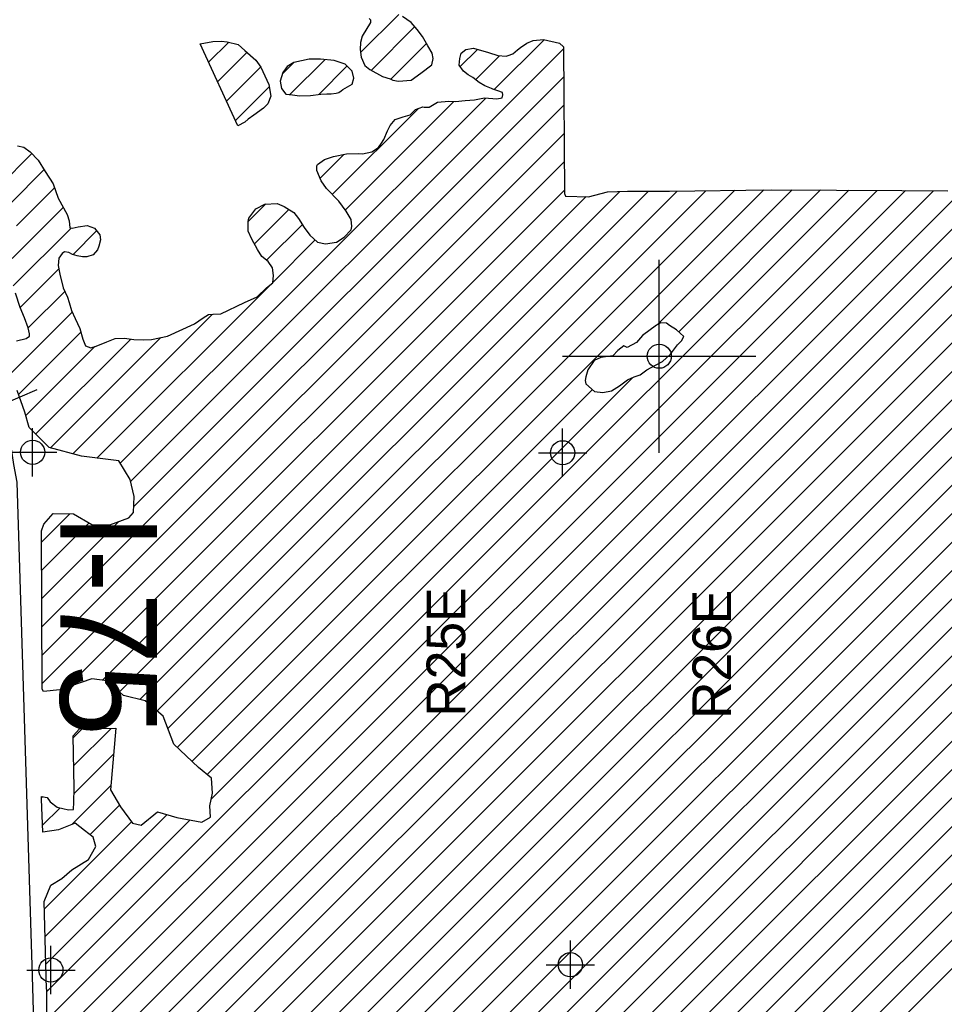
# Model space of a CAD drawing. Extents: x 164148 to 384280, y 737816 to 848299.
# Tile 8 of 41: x 246802 to 256371, y 753214 to 763412. Entities that reach past the tile are written whole.
import ezdxf

# ---------------------------------------------------------------- set-up
doc = ezdxf.new("R2010")
doc.units = 0
doc.header["$LTSCALE"] = 1200
doc.header["$PDMODE"] = 34
doc.header["$PDSIZE"] = 250
doc.linetypes.add('STREAM', pattern=[0])
doc.layers.get('0').update_dxf_attribs({"linetype": 'CONTINUOUS'})
for name, color, linetype in [('MAJROADS', 9, 'CONTINUOUS'), ('SEC', 2, 'CONTINUOUS'), ('TEXT', 7, 'CONTINUOUS'), ('TRUNKS', 5, 'STREAM'), ('WETDBA', 11, 'CONTINUOUS'), ('WETFILL', 12, 'CONTINUOUS')]:
    doc.layers.add(name, color=color, linetype=linetype)

# ---------------------------------------------------------------- blocks, each defined once
blk = doc.blocks.new('TICK')
at = {"color": 0}
for points in [[(500, 0), (500, 1000)], [(0, 500), (1000, 500)]]:
    blk.add_lwpolyline(points, dxfattribs=at)
blk.add_point((500, 500), dxfattribs=at)
blk = doc.blocks.new('*X')
at = {"color": 0}
for p, q in [((247080, 752165), (260262, 765347)), ((247539, 747617), (265156, 765234)), ((247081, 751871), (260342, 765132)), ((247837, 747621), (265099, 764883)), ((247081, 751576), (260331, 764827)), ((247082, 750694), (261041, 764653)), ((248136, 747625), (265217, 764706)), ((247081, 751282), (260357, 764558)), ((247082, 750399), (261283, 764601)), ((248434, 747628), (265404, 764598)), ((247081, 750988), (260582, 764489)), ((247082, 750105), (261486, 764509)), ((247241, 747613), (264037, 764409)), ((248732, 747632), (265482, 764382)), ((247084, 747751), (263652, 764319)), ((247084, 748046), (263348, 764310)), ((247084, 748340), (263049, 764305)), ((249031, 747636), (265444, 764049)), ((249329, 747640), (265405, 763716)), ((250330, 763071), (250725, 763466)), ((249627, 747644), (265367, 763383)), ((250440, 762887), (250892, 763340)), ((251712, 762687), (252229, 763204)), ((247949, 758629), (252431, 763111)), ((248756, 762970), (248965, 763179)), ((250643, 762796), (251012, 763165)), ((251362, 762925), (251540, 763104)), ((248849, 762769), (249153, 763073)), ((249926, 747648), (265329, 763050)), ((251520, 762789), (251769, 763038)), ((247082, 749811), (260200, 762929)), ((248942, 762568), (249295, 762921)), ((249521, 762852), (249635, 762966)), ((249598, 762635), (249962, 762999)), ((249896, 762638), (250189, 762931)), ((247982, 758368), (252433, 762818)), ((249036, 762366), (249384, 762715)), ((247083, 749517), (260199, 762633)), ((247843, 758817), (251625, 762600)), ((247032, 757123), (252434, 762525)), ((247083, 749222), (260368, 762508)), ((250037, 761601), (250928, 762492)), ((250171, 761440), (251295, 762565)), ((247083, 748928), (260518, 762363)), ((247033, 756829), (252436, 762232)), ((247084, 748634), (260652, 762203)), ((246588, 761686), (246926, 762024)), ((249911, 761769), (250157, 762016)), ((247034, 756536), (252437, 761939)), ((246706, 761509), (247053, 761857)), ((246769, 761278), (247162, 761671)), ((247079, 753342), (255383, 761646)), ((247080, 753048), (255676, 761644)), ((247080, 752753), (255969, 761643)), ((247080, 752459), (256261, 761640)), ((247288, 756496), (252439, 761646)), ((247657, 756570), (252665, 761579)), ((247833, 756451), (253013, 761632)), ((248046, 756370), (253310, 761634)), ((248223, 756253), (253605, 761635)), ((248335, 756071), (253905, 761640)), ((248433, 755874), (254204, 761645)), ((248584, 755730), (254503, 761650)), ((253400, 760252), (254798, 761649)), ((253623, 760180), (255091, 761648)), ((249167, 761320), (249350, 761503)), ((246723, 760937), (247253, 761468)), ((249231, 761089), (249588, 761447)), ((249356, 760920), (249727, 761290)), ((246735, 760655), (247334, 761254)), ((247354, 760979), (247598, 761224)), ((249421, 760691), (249860, 761130)), ((246807, 760432), (247206, 760832)), ((247601, 758871), (249398, 760667)), ((246890, 760221), (247267, 760598)), ((246714, 759750), (247346, 760382)), ((247351, 758915), (248798, 760362)), ((246788, 759530), (247434, 760176)), ((246966, 759119), (247951, 760104)), ((247117, 758975), (248261, 760119)), ((246865, 759312), (247578, 760025)), ((248786, 755343), (253148, 759705)), ((248741, 755593), (252729, 759581)), ((250224, 747651), (261391, 758818)), ((247029, 758004), (247319, 758294)), ((247031, 757416), (247829, 758214)), ((250522, 747655), (261150, 758283)), ((247030, 757710), (247519, 758199)), ((247355, 755973), (247448, 756067)), ((247360, 755684), (247748, 756072)), ((247363, 755392), (247773, 755803)), ((247343, 755078), (247746, 755481)), ((247026, 755351), (247040, 755365)), ((247529, 754970), (247836, 755277)), ((247039, 755069), (247219, 755248)), ((247064, 753916), (248327, 755179)), ((247057, 754203), (247959, 755105)), ((247072, 753629), (248566, 755123))]:
    blk.add_line(p, q, dxfattribs=at)

msp = doc.modelspace()

# ---------------------------------------------------------------- linework, layer by layer
at = {"layer": 'MAJROADS', "color": 0}
msp.add_lwpolyline([(243438, 769563), (245392, 763377), (246703, 759037), (246738, 758805), (246773, 758621), (246932, 753506), (247047, 749449), (247104, 746657), (247183, 743468), (247229, 743107), (247285, 742740), (247365, 742454), (247423, 742189), (247561, 741875), (247694, 741523), (247822, 741274), (247987, 740972), (248693, 739980)], dxfattribs=at)
at = {"layer": 'SEC', "color": 0}
for p in [(246935, 758931), (252421, 758926), (252501, 753624), (247124, 753569)]:
    msp.add_point(p, dxfattribs=at)
at = {"layer": 'TRUNKS', "color": 0}
msp.add_lwpolyline([(246452, 759355), (246982, 759582)], dxfattribs=at)
at = {"layer": 'WETDBA', "color": 0}
for points in [[(250417, 763425), (250432, 763411), (250433, 763382), (250345, 763241), (250329, 763177), (250326, 763102), (250335, 763025), (250373, 762936), (250426, 762895), (250555, 762822), (250636, 762799), (250665, 762786), (250722, 762776), (250852, 762784), (250955, 762859), (251067, 762943), (251082, 763011), (251072, 763064), (251027, 763140), (250969, 763239), (250917, 763311), (250854, 763384), (250765, 763446)], [(246778, 762105), (246846, 762090), (246909, 762043), (246991, 761955), (247065, 761839), (247148, 761710), (247201, 761564), (247294, 761394), (247312, 761328), (247320, 761257), (247344, 761252), (247407, 761267), (247499, 761281), (247575, 761252), (247632, 761183), (247637, 761133), (247622, 761067), (247608, 761027), (247561, 760976), (247498, 760955), (247453, 760955), (247398, 760966), (247349, 760980), (247309, 761002), (247266, 761007), (247240, 760990), (247205, 760942), (247200, 760864), (247216, 760776), (247250, 760635), (247295, 760538), (247312, 760484), (247339, 760399), (247374, 760318), (247423, 760214), (247456, 760104), (247484, 760032), (247537, 760014), (247593, 760029), (247705, 760076), (247789, 760109), (247885, 760114), (247983, 760099), (248082, 760097), (248166, 760098), (248333, 760135), (248610, 760261), (248702, 760324), (248754, 760358), (248804, 760362), (248884, 760365), (249127, 760483), (249260, 760542), (249357, 760634), (249421, 760686), (249428, 760763), (249417, 760843), (249373, 760906), (249309, 760960), (249262, 761032), (249203, 761139), (249166, 761221), (249167, 761320), (249172, 761356), (249245, 761451), (249339, 761502), (249467, 761508), (249538, 761477), (249640, 761415), (249688, 761351), (249747, 761258), (249806, 761181), (249883, 761108), (249966, 761090), (250080, 761109), (250160, 761159), (250234, 761235), (250240, 761271), (250234, 761341), (250180, 761428), (250105, 761532), (249977, 761662), (249922, 761743), (249877, 761848), (249878, 761898), (249883, 761913), (249955, 761963), (250051, 761994), (250185, 762021), (250305, 762024), (250351, 762022), (250445, 762044), (250516, 762089), (250546, 762133), (250570, 762172), (250610, 762259), (250636, 762315), (250689, 762379), (250772, 762406), (250842, 762426), (250871, 762455), (250897, 762481), (250973, 762508), (250988, 762507), (251039, 762504), (251125, 762559), (251243, 762566), (251312, 762564), (251414, 762574), (251510, 762581), (251611, 762601), (251741, 762591), (251795, 762603), (251803, 762633), (251798, 762656), (251751, 762675), (251699, 762691), (251684, 762698), (251615, 762728), (251556, 762762), (251491, 762812), (251445, 762839), (251396, 762877), (251350, 762942), (251357, 763010), (251372, 763064), (251420, 763104), (251497, 763115), (251655, 763073), (251749, 763039), (251836, 763034), (251858, 763039), (251905, 763057), (251953, 763098), (251985, 763123), (252050, 763167), (252117, 763195), (252224, 763205), (252387, 763167), (252431, 763131), (252439, 761611), (252452, 761585), (252689, 761578), (252887, 761628), (253092, 761634), (253526, 761634), (254578, 761651), (255933, 761643), (256408, 761639)], [(246769, 760087), (246868, 760111), (246904, 760134), (246904, 760159), (246890, 760221), (246851, 760322), (246807, 760432), (246758, 760580)], [(247079, 753369), (247054, 754280), (247125, 754448), (247239, 754518), (247341, 754606), (247514, 754715), (247590, 754848), (247562, 754945), (247473, 755013), (247375, 755091), (247204, 755021), (247042, 754997), (247027, 755340), (247026, 755367), (247087, 755357), (247116, 755310), (247190, 755255), (247306, 755228), (247359, 755230), (247361, 755306), (247364, 755453), (247354, 755996), (247420, 756066), (247795, 756073), (247742, 755434), (247846, 755260), (247970, 755091), (248058, 755070), (248228, 755208), (248429, 755149), (248685, 755101), (248777, 755152), (248771, 755270), (248797, 755400), (248788, 755555), (248651, 755666), (248396, 755909), (248287, 756199), (248101, 756356), (247876, 756413), (247708, 756564), (247547, 756584), (247218, 756472), (247049, 756455), (247034, 756478), (247028, 758119), (247050, 758186), (247148, 758297), (247358, 758293), (247548, 758183), (247736, 758180), (247932, 758253), (247981, 758309), (247985, 758472), (247945, 758649), (247828, 758842), (247442, 758891), (247105, 758979), (246899, 759187), (246856, 759345), (246774, 759570)]]:
    msp.add_lwpolyline(points, dxfattribs=at)
for points in [[(249060, 762313), (248668, 763161), (248799, 763186), (248891, 763188), (248948, 763183), (249063, 763154), (249133, 763091), (249244, 762993), (249297, 762919), (249380, 762740), (249400, 762620), (249371, 762540), (249325, 762496), (249226, 762422), (249166, 762380), (249132, 762351)], [(250241, 762744), (250259, 762806), (250241, 762878), (250171, 762950), (250057, 762988), (249914, 763004), (249797, 763004), (249638, 762968), (249571, 762926), (249525, 762864), (249497, 762776), (249512, 762700), (249556, 762640), (249626, 762632), (249699, 762624), (249810, 762628), (249918, 762641), (249980, 762645), (250025, 762645), (250078, 762650), (250103, 762658), (250128, 762673), (250145, 762687)], [(253675, 760129), (253601, 760201), (253528, 760245), (253497, 760269), (253436, 760272), (253393, 760248), (253249, 760140), (253185, 760067), (253089, 760015), (253055, 760032), (252993, 759984), (252941, 759929), (252817, 759914), (252747, 759882), (252682, 759784), (252661, 759711), (252655, 759676), (252662, 759640), (252752, 759560), (252836, 759549), (252926, 759569), (253011, 759620), (253092, 759683), (253162, 759711), (253222, 759734), (253293, 759786), (253374, 759831), (253454, 759873), (253539, 759949), (253560, 759975), (253609, 760043), (253651, 760085)]]:
    msp.add_lwpolyline(points, close=True, dxfattribs=at)
at = {"layer": 'WETFILL', "color": 0}
msp.add_lwpolyline([(247079, 753369), (247084, 747611), (257755, 747748), (257744, 754289), (259663, 754977), (261497, 759055), (265304, 762839), (265494, 764483)], dxfattribs=at)

# ---------------------------------------------------------------- block references
at = {"color": 0, "xscale": 2, "yscale": 2, "zscale": 2}
msp.add_blockref('TICK', (252421, 758926), dxfattribs=at)
at = {"layer": 'WETDBA', "color": 0}
msp.add_blockref('*X', (0, 0), dxfattribs=at)
msp.add_blockref('*X', (0, 0), dxfattribs=at)
at = {"layer": 'WETFILL', "color": 0}
msp.add_blockref('*X', (0, 0), dxfattribs=at)
msp.add_blockref('*X', (0, 0), dxfattribs=at)
msp.add_blockref('*X', (0, 0), dxfattribs=at)
msp.add_blockref('*X', (0, 0), dxfattribs=at)
msp.add_blockref('*X', (0, 0), dxfattribs=at)
msp.add_blockref('*X', (0, 0), dxfattribs=at)
msp.add_blockref('*X', (0, 0), dxfattribs=at)
msp.add_blockref('*X', (0, 0), dxfattribs=at)
msp.add_blockref('*X', (0, 0), dxfattribs=at)
msp.add_blockref('*X', (0, 0), dxfattribs=at)
msp.add_blockref('*X', (0, 0), dxfattribs=at)
msp.add_blockref('*X', (0, 0), dxfattribs=at)
msp.add_blockref('*X', (0, 0), dxfattribs=at)
msp.add_blockref('*X', (0, 0), dxfattribs=at)
msp.add_blockref('*X', (0, 0), dxfattribs=at)
msp.add_blockref('*X', (0, 0), dxfattribs=at)
msp.add_blockref('*X', (0, 0), dxfattribs=at)
msp.add_blockref('*X', (0, 0), dxfattribs=at)
msp.add_blockref('*X', (0, 0), dxfattribs=at)
msp.add_blockref('*X', (0, 0), dxfattribs=at)
msp.add_blockref('*X', (0, 0), dxfattribs=at)
msp.add_blockref('*X', (0, 0), dxfattribs=at)
msp.add_blockref('*X', (0, 0), dxfattribs=at)
msp.add_blockref('*X', (0, 0), dxfattribs=at)
msp.add_blockref('*X', (0, 0), dxfattribs=at)
msp.add_blockref('*X', (0, 0), dxfattribs=at)
msp.add_blockref('*X', (0, 0), dxfattribs=at)
msp.add_blockref('*X', (0, 0), dxfattribs=at)
msp.add_blockref('*X', (0, 0), dxfattribs=at)
msp.add_blockref('*X', (0, 0), dxfattribs=at)
msp.add_blockref('*X', (0, 0), dxfattribs=at)
msp.add_blockref('*X', (0, 0), dxfattribs=at)
msp.add_blockref('*X', (0, 0), dxfattribs=at)
msp.add_blockref('*X', (0, 0), dxfattribs=at)
msp.add_blockref('*X', (0, 0), dxfattribs=at)
msp.add_blockref('*X', (0, 0), dxfattribs=at)
msp.add_blockref('*X', (0, 0), dxfattribs=at)
msp.add_blockref('*X', (0, 0), dxfattribs=at)
msp.add_blockref('*X', (0, 0), dxfattribs=at)
msp.add_blockref('*X', (0, 0), dxfattribs=at)
msp.add_blockref('*X', (0, 0), dxfattribs=at)
msp.add_blockref('*X', (0, 0), dxfattribs=at)
msp.add_blockref('*X', (0, 0), dxfattribs=at)
msp.add_blockref('*X', (0, 0), dxfattribs=at)
msp.add_blockref('*X', (0, 0), dxfattribs=at)
msp.add_blockref('*X', (0, 0), dxfattribs=at)
msp.add_blockref('*X', (0, 0), dxfattribs=at)
msp.add_blockref('*X', (0, 0), dxfattribs=at)
msp.add_blockref('*X', (0, 0), dxfattribs=at)
msp.add_blockref('*X', (0, 0), dxfattribs=at)
msp.add_blockref('*X', (0, 0), dxfattribs=at)

# ---------------------------------------------------------------- texts
at = {"layer": 'MAJROADS', "color": 0}
msp.add_text('I-75', height=1000, rotation=270, dxfattribs=at).set_placement((247221, 758297))
at = {"layer": 'TEXT', "color": 0}
for s, p in [('R25E', (251413, 756193)), ('R26E', (254165, 756170))]:
    msp.add_text(s, height=400, rotation=90, dxfattribs=at).set_placement(p)

doc.saveas('drawing.dxf')
